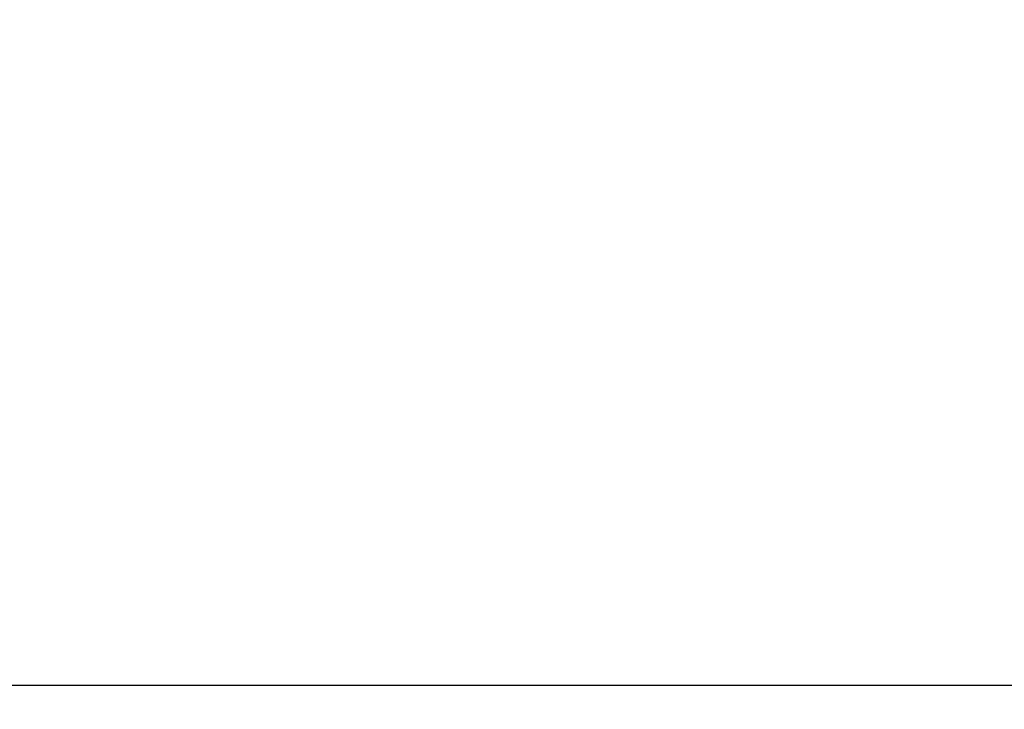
# Model space of a CAD drawing. Extents: x 0 to 420, y 0 to 297.
# Tile 55 of 75: x 281 to 298, y 222 to 234. Entities that reach past the tile are written whole.
import ezdxf

# ---------------------------------------------------------------- set-up
doc = ezdxf.new("R2010")
doc.units = 0
doc.header["$LTSCALE"] = 23.1
doc.layers.get('0').update_dxf_attribs({"linetype": 'CONTINUOUS'})
doc.layers.add('DIM_PILOTEES', color=7, linetype='CONTINUOUS')
doc.dimstyles.get("Standard").update_dxf_attribs({"dimtxt": 2.5, "dimasz": 2.5, "dimexe": 1.25, "dimexo": 0.625, "dimtad": 1, "dimcen": 2.5, "dimazin": 3, "dimtfac": 1, "dimtmove": 0, "dimatfit": 3})

# ---------------------------------------------------------------- blocks, each defined once
blk = doc.blocks.new('_FILLED')
at = {"color": 0, "linetype": 'BYBLOCK'}
blk.add_solid([(0, 0), (-1, 0.1429), (-1, -0.1429)], dxfattribs=at)
blk = doc.blocks.new('*D5')
at = {"layer": 'DIM_PILOTEES', "color": 2, "linetype": 'CONTINUOUS'}
for p, q in [((190.124, 209.109), (190.124, 278.743)), ((390.124, 209.109), (390.124, 278.743)), ((190.124, 276.743), (290.124, 276.743)), ((390.124, 276.743), (290.124, 276.743))]:
    blk.add_line(p, q, dxfattribs=at)
at = {"layer": 'DIM_PILOTEES', "color": 2, "linetype": 'CONTINUOUS', "xscale": 3.5, "yscale": 3.5, "zscale": 3.5, "rotation": 180}
blk.add_blockref('_FILLED', (190.124, 276.743), dxfattribs=at)
at = {"layer": 'DIM_PILOTEES', "color": 2, "linetype": 'CONTINUOUS', "xscale": 3.5, "yscale": 3.5, "zscale": 3.5}
blk.add_blockref('_FILLED', (390.124, 276.743), dxfattribs=at)

msp = doc.modelspace()

# ---------------------------------------------------------------- linework, layer by layer
at = {"color": 7, "linetype": 'CONTINUOUS'}
msp.add_line((385.464, 222.813), (194.764, 222.813), dxfattribs=at)

# ---------------------------------------------------------------- dimensions: what is measured, and where the dimension line sits
at = {"layer": 'DIM_PILOTEES', "color": 2, "linetype": 'CONTINUOUS'}
dim = msp.add_linear_dim(base=(190.124, 276.743), p1=(390.124, 209.109), p2=(190.124, 209.109), angle=180, dimstyle='Standard', dxfattribs=at)
dim.commit()
dim.dimension.update_dxf_attribs({"geometry": '*D5', "text_midpoint": (281.365, 276.743), "dimtype": 128})

doc.saveas('drawing.dxf')
